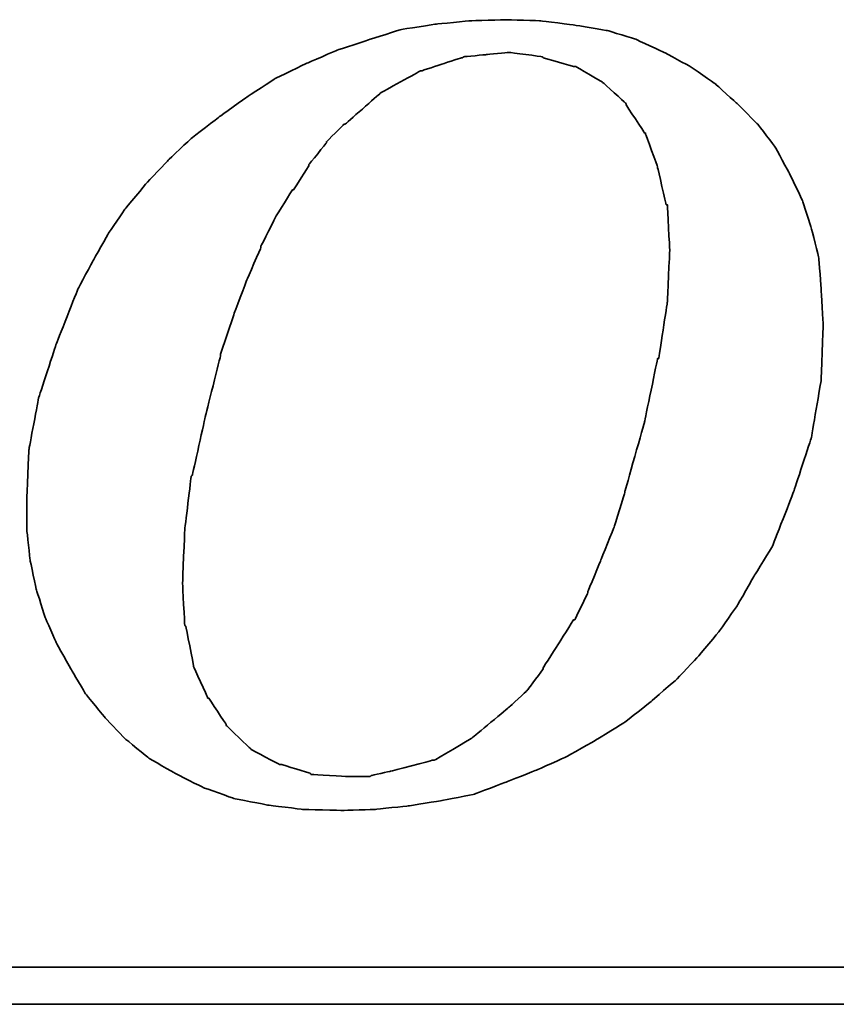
# Model space of a CAD drawing. Header units: millimetres. Extents: x 23 to 524, y 152 to 321.
# Tile 48 of 57: x 423.81 to 430.47, y 194.89 to 202.92. Entities that reach past the tile are written whole.
import ezdxf

# ---------------------------------------------------------------- set-up
doc = ezdxf.new("R2010")
doc.units = ezdxf.units.MM
doc.header["$LTSCALE"] = 0.15
doc.layers.add('DIM', color=4, linetype='CONTINUOUS')
doc.layers.add('layer 1', color=7, linetype='CONTINUOUS')

# ---------------------------------------------------------------- blocks, each defined once
blk = doc.blocks.new('TBI MOTION logo(完整正式版)')
at = {"layer": 'layer 1', "color": 22, "lineweight": 35}
for points, knots in [([(35.79625, -6.98375), (35.79625, -6.98375), (36.23125, -7.43875), (36.23125, -7.43875), (36.23125, -7.43875), (36.23125, -7.43875), (36.75625, -7.87125), (36.75625, -7.87125), (36.75625, -7.87125), (36.75625, -7.87125), (37.33125, -8.20375), (37.33125, -8.20375), (37.33125, -8.20375), (37.33125, -8.20375), (37.95625, -8.51875), (37.95625, -8.51875), (37.95625, -8.51875), (37.95625, -8.51875), (38.62625, -8.75875), (38.62625, -8.75875), (38.62625, -8.75875), (38.62625, -8.75875), (39.37125, -8.90375), (39.37125, -8.90375), (39.37125, -8.90375), (39.37125, -8.90375), (40.14125, -8.99875), (40.14125, -8.99875), (40.14125, -8.99875), (40.14125, -8.99875), (41.02625, -9.02375), (41.02625, -9.02375), (41.02625, -9.02375), (41.02625, -9.02375), (41.74625, -8.99875), (41.74625, -8.99875), (41.74625, -8.99875), (41.74625, -8.99875), (42.46625, -8.92375), (42.46625, -8.92375), (42.46625, -8.92375), (42.46625, -8.92375), (43.21125, -8.80625), (43.21125, -8.80625), (43.21125, -8.80625), (43.21125, -8.80625), (43.93125, -8.66375), (43.93125, -8.66375), (43.93125, -8.66375), (43.93125, -8.66375), (44.62625, -8.39875), (44.62625, -8.39875), (44.62625, -8.39875), (44.62625, -8.39875), (45.29625, -8.13375), (45.29625, -8.13375), (45.29625, -8.13375), (45.29625, -8.13375), (45.94625, -7.84375), (45.94625, -7.84375), (45.94625, -7.84375), (45.94625, -7.84375), (46.61625, -7.46375), (46.61625, -7.46375), (46.61625, -7.46375), (46.61625, -7.46375), (47.24125, -7.07875), (47.24125, -7.07875), (47.24125, -7.07875), (47.24125, -7.07875), (47.81625, -6.62375), (47.81625, -6.62375), (47.81625, -6.62375), (47.81625, -6.62375), (48.36875, -6.14375), (48.36875, -6.14375), (48.36875, -6.14375), (48.36875, -6.14375), (48.84625, -5.64125), (48.84625, -5.64125), (48.84625, -5.64125), (48.84625, -5.64125), (49.32625, -5.06375), (49.32625, -5.06375), (49.32625, -5.06375), (49.32625, -5.06375), (49.71125, -4.51374), (49.71125, -4.51374), (49.71125, -4.51374), (49.71125, -4.51374), (50.09625, -3.83874), (50.09625, -3.83874), (50.09625, -3.83874), (50.09625, -3.83874), (50.48125, -3.21374), (50.48125, -3.21374), (50.48125, -3.21374), (50.48125, -3.21374), (50.96125, -1.99125), (50.96125, -1.99125), (50.96125, -1.99125), (50.96125, -1.99125), (51.34375, -0.81875), (51.34375, -0.81875), (51.34375, -0.81875), (51.34375, -0.81875), (51.56125, 0.45624), (51.56125, 0.45624), (51.56125, 0.45624), (51.56125, 0.45624), (51.60625, 1.67624), (51.60625, 1.67624), (51.60625, 1.67624), (51.60625, 1.67624), (51.56125, 2.44625), (51.56125, 2.44625), (51.56125, 2.44625), (51.56125, 2.44625), (51.51125, 3.14125), (51.51125, 3.14125), (51.51125, 3.14125), (51.51125, 3.14125), (51.34375, 3.81125), (51.34375, 3.81125), (51.34375, 3.81125), (51.34375, 3.81125), (51.15125, 4.41125), (51.15125, 4.41125), (51.15125, 4.41125), (51.15125, 4.41125), (50.86125, 5.01125), (50.86125, 5.01125), (50.86125, 5.01125), (50.86125, 5.01125), (50.55125, 5.58875), (50.55125, 5.58875), (50.55125, 5.58875), (50.55125, 5.58875), (50.16625, 6.09125), (50.16625, 6.09125), (50.16625, 6.09125), (50.16625, 6.09125), (49.71125, 6.54875), (49.71125, 6.54875), (49.71125, 6.54875), (49.71125, 6.54875), (49.23125, 6.98125), (49.23125, 6.98125), (49.23125, 6.98125), (49.23125, 6.98125), (48.67875, 7.36625), (48.67875, 7.36625), (48.67875, 7.36625), (48.67875, 7.36625), (48.10375, 7.67625), (48.10375, 7.67625), (48.10375, 7.67625), (48.10375, 7.67625), (47.48125, 7.96375), (47.48125, 7.96375), (47.48125, 7.96375), (47.48125, 7.96375), (46.85625, 8.15625), (46.85625, 8.15625), (46.85625, 8.15625), (46.85625, 8.15625), (46.13625, 8.27624), (46.13625, 8.27624), (46.13625, 8.27624), (46.13625, 8.27624), (45.39125, 8.37125), (45.39125, 8.37125), (45.39125, 8.37125), (45.39125, 8.37125), (44.62625, 8.39624), (44.62625, 8.39624), (44.62625, 8.39624), (44.62625, 8.39624), (43.83625, 8.37125), (43.83625, 8.37125), (43.83625, 8.37125), (43.83625, 8.37125), (43.09125, 8.30125), (43.09125, 8.30125), (43.09125, 8.30125), (43.09125, 8.30125), (42.32125, 8.18125), (42.32125, 8.18125), (42.32125, 8.18125), (42.32125, 8.18125), (41.62875, 7.96375), (41.62875, 7.96375), (41.62875, 7.96375), (41.62875, 7.96375), (40.90625, 7.72625), (40.90625, 7.72625), (40.90625, 7.72625), (40.90625, 7.72625), (40.23624, 7.43625), (40.23624, 7.43625), (40.23624, 7.43625), (40.23624, 7.43625), (39.54124, 7.10125), (39.54124, 7.10125), (39.54124, 7.10125), (39.54124, 7.10125), (38.91625, 6.69125), (38.91625, 6.69125), (38.91625, 6.69125), (38.91625, 6.69125), (38.31625, 6.26125), (38.31625, 6.26125), (38.31625, 6.26125), (38.31625, 6.26125), (37.69125, 5.78125), (37.69125, 5.78125), (37.69125, 5.78125), (37.69125, 5.78125), (37.18625, 5.30125), (37.18625, 5.30125), (37.18625, 5.30125), (37.18625, 5.30125), (36.70625, 4.79624), (36.70625, 4.79624), (36.70625, 4.79624), (36.70625, 4.79624), (36.23125, 4.22125), (36.23125, 4.22125), (36.23125, 4.22125), (36.23125, 4.22125), (35.87124, 3.69375), (35.87124, 3.69375), (35.87124, 3.69375), (35.87124, 3.69375), (35.53125, 3.09125), (35.53125, 3.09125), (35.53125, 3.09125), (35.53125, 3.09125), (35.19875, 2.47125), (35.19875, 2.47125), (35.19875, 2.47125), (35.19875, 2.47125), (34.71625, 1.24625), (34.71625, 1.24625), (34.71625, 1.24625), (34.71625, 1.24625), (34.33125, 0.06874), (34.33125, 0.06874), (34.33125, 0.06874), (34.33125, 0.06874), (34.11625, -1.07875), (34.11625, -1.07875), (34.11625, -1.07875), (34.11625, -1.07875), (34.07125, -2.15875), (34.07125, -2.15875), (34.07125, -2.15875), (34.07125, -2.15875), (34.07125, -2.85375), (34.07125, -2.85375), (34.07125, -2.85375), (34.07125, -2.85375), (34.14125, -3.50375), (34.14125, -3.50375), (34.14125, -3.50375), (34.14125, -3.50375), (34.28625, -4.17375), (34.28625, -4.17375), (34.28625, -4.17375), (34.28625, -4.17375), (34.47625, -4.77624), (34.47625, -4.77624), (34.47625, -4.77624), (34.47625, -4.77624), (34.71625, -5.32625), (34.71625, -5.32625), (34.71625, -5.32625), (34.71625, -5.32625), (35.05375, -5.92875), (35.05375, -5.92875), (35.05375, -5.92875), (35.05375, -5.92875), (35.36375, -6.45375), (35.36375, -6.45375), (35.36375, -6.45375), (35.36375, -6.45375), (35.79625, -6.98375), (35.79625, -6.98375)], [0, 0, 0, 0, 0.01388889, 0.01388889, 0.01388889, 0.0138889, 0.02777778, 0.02777778, 0.02777778, 0.02777779, 0.04166667, 0.04166667, 0.04166667, 0.04166668, 0.05555556, 0.05555556, 0.05555556, 0.05555557, 0.06944444, 0.06944444, 0.06944444, 0.06944445, 0.08333333, 0.08333333, 0.08333333, 0.08333334, 0.09722222, 0.09722222, 0.09722222, 0.09722223, 0.11111111, 0.11111111, 0.11111111, 0.11111112, 0.125, 0.125, 0.125, 0.12500001, 0.13888889, 0.13888889, 0.13888889, 0.1388889, 0.15277778, 0.15277778, 0.15277778, 0.15277779, 0.16666667, 0.16666667, 0.16666667, 0.16666668, 0.18055556, 0.18055556, 0.18055556, 0.18055557, 0.19444444, 0.19444444, 0.19444444, 0.19444445, 0.20833333, 0.20833333, 0.20833333, 0.20833334, 0.22222222, 0.22222222, 0.22222222, 0.22222223, 0.23611111, 0.23611111, 0.23611111, 0.23611112, 0.25, 0.25, 0.25, 0.25000001, 0.26388889, 0.26388889, 0.26388889, 0.2638889, 0.27777778, 0.27777778, 0.27777778, 0.27777779, 0.29166667, 0.29166667, 0.29166667, 0.29166668, 0.30555556, 0.30555556, 0.30555556, 0.30555557, 0.31944444, 0.31944444, 0.31944444, 0.31944445, 0.33333333, 0.33333333, 0.33333333, 0.33333334, 0.34722222, 0.34722222, 0.34722222, 0.34722223, 0.36111111, 0.36111111, 0.36111111, 0.36111112, 0.375, 0.375, 0.375, 0.37500001, 0.38888889, 0.38888889, 0.38888889, 0.3888889, 0.40277778, 0.40277778, 0.40277778, 0.40277779, 0.41666667, 0.41666667, 0.41666667, 0.41666668, 0.43055556, 0.43055556, 0.43055556, 0.43055557, 0.44444444, 0.44444444, 0.44444444, 0.44444445, 0.45833333, 0.45833333, 0.45833333, 0.45833334, 0.47222222, 0.47222222, 0.47222222, 0.47222223, 0.48611111, 0.48611111, 0.48611111, 0.48611112, 0.5, 0.5, 0.5, 0.50000001, 0.51388889, 0.51388889, 0.51388889, 0.5138889, 0.52777778, 0.52777778, 0.52777778, 0.52777779, 0.54166667, 0.54166667, 0.54166667, 0.54166668, 0.55555556, 0.55555556, 0.55555556, 0.55555557, 0.56944444, 0.56944444, 0.56944444, 0.56944445, 0.58333333, 0.58333333, 0.58333333, 0.58333334, 0.59722222, 0.59722222, 0.59722222, 0.59722223, 0.61111111, 0.61111111, 0.61111111, 0.61111112, 0.625, 0.625, 0.625, 0.62500001, 0.63888889, 0.63888889, 0.63888889, 0.6388889, 0.65277778, 0.65277778, 0.65277778, 0.65277779, 0.66666667, 0.66666667, 0.66666667, 0.66666668, 0.68055556, 0.68055556, 0.68055556, 0.68055557, 0.69444444, 0.69444444, 0.69444444, 0.69444445, 0.70833333, 0.70833333, 0.70833333, 0.70833334, 0.72222222, 0.72222222, 0.72222222, 0.72222223, 0.73611111, 0.73611111, 0.73611111, 0.73611112, 0.75, 0.75, 0.75, 0.75000001, 0.76388889, 0.76388889, 0.76388889, 0.7638889, 0.77777778, 0.77777778, 0.77777778, 0.77777779, 0.79166667, 0.79166667, 0.79166667, 0.79166668, 0.80555556, 0.80555556, 0.80555556, 0.80555557, 0.81944444, 0.81944444, 0.81944444, 0.81944445, 0.83333333, 0.83333333, 0.83333333, 0.83333334, 0.84722222, 0.84722222, 0.84722222, 0.84722223, 0.86111111, 0.86111111, 0.86111111, 0.86111112, 0.875, 0.875, 0.875, 0.87500001, 0.88888889, 0.88888889, 0.88888889, 0.8888889, 0.90277778, 0.90277778, 0.90277778, 0.90277779, 0.91666667, 0.91666667, 0.91666667, 0.91666668, 0.93055556, 0.93055556, 0.93055556, 0.93055557, 0.94444444, 0.94444444, 0.94444444, 0.94444445, 0.95833333, 0.95833333, 0.95833333, 0.95833334, 0.97222222, 0.97222222, 0.97222222, 0.97222223, 0.98611111, 0.98611111, 0.98611111, 0.98611112, 1, 1, 1, 1]), ([(38.33875, 1.03124), (38.33875, 1.03124), (38.62625, 1.89625), (38.62625, 1.89625), (38.62625, 1.89625), (38.62625, 1.89625), (38.91625, 2.66375), (38.91625, 2.66375), (38.91625, 2.66375), (38.91625, 2.66375), (39.22625, 3.38125), (39.22625, 3.38125), (39.22625, 3.38125), (39.22625, 3.38125), (39.22625, 3.40624), (39.22625, 3.40624), (39.22625, 3.40624), (39.22625, 3.40624), (39.56124, 4.07624), (39.56124, 4.07624), (39.56124, 4.07624), (39.56124, 4.07624), (39.92125, 4.65125), (39.92125, 4.65125), (39.92125, 4.65125), (39.92125, 4.65125), (39.94625, 4.65125), (39.94625, 4.65125), (39.94625, 4.65125), (39.94625, 4.65125), (40.28125, 5.17875), (40.28125, 5.17875), (40.28125, 5.17875), (40.28125, 5.17875), (40.28125, 5.20375), (40.28125, 5.20375), (40.28125, 5.20375), (40.28125, 5.20375), (40.66875, 5.68625), (40.66875, 5.68625), (40.66875, 5.68625), (40.66875, 5.68625), (40.66875, 5.70625), (40.66875, 5.70625), (40.66875, 5.70625), (40.66875, 5.70625), (41.05124, 6.09125), (41.05124, 6.09125), (41.05124, 6.09125), (41.05124, 6.09125), (41.07625, 6.09125), (41.07625, 6.09125), (41.07625, 6.09125), (41.07625, 6.09125), (41.84125, 6.76625), (41.84125, 6.76625), (41.84125, 6.76625), (41.84125, 6.76625), (41.86625, 6.78625), (41.86625, 6.78625), (41.86625, 6.78625), (41.86625, 6.78625), (42.73125, 7.26624), (42.73125, 7.26624), (42.73125, 7.26624), (42.73125, 7.26624), (42.75625, 7.26624), (42.75625, 7.26624), (42.75625, 7.26624), (42.75625, 7.26624), (43.18625, 7.41125), (43.18625, 7.41125), (43.18625, 7.41125), (43.18625, 7.41125), (43.64125, 7.55625), (43.64125, 7.55625), (43.64125, 7.55625), (43.64125, 7.55625), (43.66625, 7.55625), (43.66625, 7.55625), (43.66625, 7.55625), (43.66625, 7.55625), (43.69125, 7.58124), (43.69125, 7.58124), (43.69125, 7.58124), (43.69125, 7.58124), (44.19125, 7.62625), (44.19125, 7.62625), (44.19125, 7.62625), (44.19125, 7.62625), (44.67125, 7.67625), (44.67125, 7.67625), (44.67125, 7.67625), (44.67125, 7.67625), (44.69625, 7.67625), (44.69625, 7.67625), (44.69625, 7.67625), (44.69625, 7.67625), (45.41875, 7.58124), (45.41875, 7.58124), (45.41875, 7.58124), (45.41875, 7.58124), (45.44125, 7.55625), (45.44125, 7.55625), (45.44125, 7.55625), (45.44125, 7.55625), (46.11125, 7.36625), (46.11125, 7.36625), (46.11125, 7.36625), (46.11125, 7.36625), (46.13625, 7.36625), (46.13625, 7.36625), (46.13625, 7.36625), (46.13625, 7.36625), (46.15875, 7.36625), (46.15875, 7.36625), (46.15875, 7.36625), (46.15875, 7.36625), (46.73625, 7.02624), (46.73625, 7.02624), (46.73625, 7.02624), (46.73625, 7.02624), (46.76125, 7.00624), (46.76125, 7.00624), (46.76125, 7.00624), (46.76125, 7.00624), (47.24125, 6.57124), (47.24125, 6.57124), (47.24125, 6.57124), (47.24125, 6.57124), (47.26625, 6.54875), (47.26625, 6.54875), (47.26625, 6.54875), (47.26625, 6.54875), (47.26625, 6.52375), (47.26625, 6.52375), (47.26625, 6.52375), (47.26625, 6.52375), (47.67375, 5.89875), (47.67375, 5.89875), (47.67375, 5.89875), (47.67375, 5.89875), (47.69625, 5.89875), (47.69625, 5.89875), (47.69625, 5.89875), (47.69625, 5.89875), (47.69625, 5.87625), (47.69625, 5.87625), (47.69625, 5.87625), (47.69625, 5.87625), (47.96125, 5.15625), (47.96125, 5.15625), (47.96125, 5.15625), (47.96125, 5.15625), (47.96125, 5.13125), (47.96125, 5.13125), (47.96125, 5.13125), (47.96125, 5.13125), (48.15125, 4.31875), (48.15125, 4.31875), (48.15125, 4.31875), (48.15125, 4.31875), (48.17625, 4.31875), (48.17625, 4.31875), (48.17625, 4.31875), (48.17625, 4.31875), (48.17625, 4.29125), (48.17625, 4.29125), (48.17625, 4.29125), (48.17625, 4.29125), (48.22625, 3.33125), (48.22625, 3.33125), (48.22625, 3.33125), (48.22625, 3.33125), (48.22625, 3.30875), (48.22625, 3.30875), (48.22625, 3.30875), (48.22625, 3.30875), (48.17625, 2.20624), (48.17625, 2.20624), (48.17625, 2.20624), (48.17625, 2.20624), (48.17625, 2.18124), (48.17625, 2.18124), (48.17625, 2.18124), (48.17625, 2.18124), (47.98375, 0.93624), (47.98375, 0.93624), (47.98375, 0.93624), (47.98375, 0.93624), (47.96125, 0.93624), (47.96125, 0.93624), (47.96125, 0.93624), (47.96125, 0.93624), (47.67375, -0.45874), (47.67375, -0.45874), (47.67375, -0.45874), (47.67375, -0.45874), (47.24125, -1.99125), (47.24125, -1.99125), (47.24125, -1.99125), (47.24125, -1.99125), (47.24125, -2.01874), (47.24125, -2.01874), (47.24125, -2.01874), (47.24125, -2.01874), (47.00125, -2.78375), (47.00125, -2.78375), (47.00125, -2.78375), (47.00125, -2.78375), (46.71125, -3.50375), (46.71125, -3.50375), (46.71125, -3.50375), (46.71125, -3.50375), (46.42625, -4.19875), (46.42625, -4.19875), (46.42625, -4.19875), (46.42625, -4.19875), (46.42625, -4.22375), (46.42625, -4.22375), (46.42625, -4.22375), (46.42625, -4.22375), (46.13625, -4.82374), (46.13625, -4.82374), (46.13625, -4.82374), (46.13625, -4.82374), (46.11125, -4.82374), (46.11125, -4.82374), (46.11125, -4.82374), (46.11125, -4.82374), (45.77625, -5.35125), (45.77625, -5.35125), (45.77625, -5.35125), (45.77625, -5.35125), (45.44125, -5.87875), (45.44125, -5.87875), (45.44125, -5.87875), (45.44125, -5.87875), (45.44125, -5.90375), (45.44125, -5.90375), (45.44125, -5.90375), (45.44125, -5.90375), (45.10625, -6.35875), (45.10625, -6.35875), (45.10625, -6.35875), (45.10625, -6.35875), (45.08125, -6.38375), (45.08125, -6.38375), (45.08125, -6.38375), (45.08125, -6.38375), (44.69625, -6.74375), (44.69625, -6.74375), (44.69625, -6.74375), (44.69625, -6.74375), (43.88375, -7.41625), (43.88375, -7.41625), (43.88375, -7.41625), (43.88375, -7.41625), (43.85625, -7.43875), (43.85625, -7.43875), (43.85625, -7.43875), (43.85625, -7.43875), (43.04125, -7.91875), (43.04125, -7.91875), (43.04125, -7.91875), (43.04125, -7.91875), (43.01625, -7.91875), (43.01625, -7.91875), (43.01625, -7.91875), (43.01625, -7.91875), (42.99625, -7.91875), (42.99625, -7.91875), (42.99625, -7.91875), (42.99625, -7.91875), (42.08125, -8.15875), (42.08125, -8.15875), (42.08125, -8.15875), (42.08125, -8.15875), (41.65125, -8.25625), (41.65125, -8.25625), (41.65125, -8.25625), (41.65125, -8.25625), (41.62875, -8.27875), (41.62875, -8.27875), (41.62875, -8.27875), (41.62875, -8.27875), (41.60125, -8.27875), (41.60125, -8.27875), (41.60125, -8.27875), (41.60125, -8.27875), (41.12125, -8.27875), (41.12125, -8.27875), (41.12125, -8.27875), (41.12125, -8.27875), (40.35624, -8.23125), (40.35624, -8.23125), (40.35624, -8.23125), (40.35624, -8.23125), (40.33125, -8.23125), (40.33125, -8.23125), (40.33125, -8.23125), (40.33125, -8.23125), (40.30625, -8.20375), (40.30625, -8.20375), (40.30625, -8.20375), (40.30625, -8.20375), (39.68375, -8.01375), (39.68375, -8.01375), (39.68375, -8.01375), (39.68375, -8.01375), (39.66124, -8.01375), (39.66124, -8.01375), (39.66124, -8.01375), (39.66124, -8.01375), (39.63625, -8.01375), (39.63625, -8.01375), (39.63625, -8.01375), (39.63625, -8.01375), (39.01125, -7.67875), (39.01125, -7.67875), (39.01125, -7.67875), (39.01125, -7.67875), (38.98875, -7.65375), (38.98875, -7.65375), (38.98875, -7.65375), (38.98875, -7.65375), (38.48625, -7.17375), (38.48625, -7.17375), (38.48625, -7.17375), (38.48625, -7.17375), (38.45875, -7.14875), (38.45875, -7.14875), (38.45875, -7.14875), (38.45875, -7.14875), (38.45875, -7.12875), (38.45875, -7.12875), (38.45875, -7.12875), (38.45875, -7.12875), (38.07625, -6.54875), (38.07625, -6.54875), (38.07625, -6.54875), (38.07625, -6.54875), (38.05125, -6.54875), (38.05125, -6.54875), (38.05125, -6.54875), (38.05125, -6.54875), (38.05125, -6.52875), (38.05125, -6.52875), (38.05125, -6.52875), (38.05125, -6.52875), (37.74125, -5.85375), (37.74125, -5.85375), (37.74125, -5.85375), (37.74125, -5.85375), (37.74125, -5.82875), (37.74125, -5.82875), (37.74125, -5.82875), (37.74125, -5.82875), (37.57375, -4.96875), (37.57375, -4.96875), (37.57375, -4.96875), (37.57375, -4.96875), (37.54625, -4.94375), (37.54625, -4.94375), (37.54625, -4.94375), (37.54625, -4.94375), (37.50125, -4.03375), (37.50125, -4.03375), (37.50125, -4.03375), (37.50125, -4.03375), (37.50125, -4.00875), (37.50125, -4.00875), (37.50125, -4.00875), (37.50125, -4.00875), (37.54625, -2.85375), (37.54625, -2.85375), (37.54625, -2.85375), (37.54625, -2.85375), (37.69125, -1.65875), (37.69125, -1.65875), (37.69125, -1.65875), (37.69125, -1.65875), (37.71624, -1.63375), (37.71624, -1.63375), (37.71624, -1.63375), (37.71624, -1.63375), (38.00375, -0.33875), (38.00375, -0.33875), (38.00375, -0.33875), (38.00375, -0.33875), (38.33875, 1.00624), (38.33875, 1.00624), (38.33875, 1.00624), (38.33875, 1.00624), (38.33875, 1.03124), (38.33875, 1.03124)], [0, 0, 0, 0, 0.01010101, 0.01010101, 0.01010101, 0.01010102, 0.02020202, 0.02020202, 0.02020202, 0.02020203, 0.03030303, 0.03030303, 0.03030303, 0.03030304, 0.04040404, 0.04040404, 0.04040404, 0.04040405, 0.05050505, 0.05050505, 0.05050505, 0.05050506, 0.06060606, 0.06060606, 0.06060606, 0.06060607, 0.07070707, 0.07070707, 0.07070707, 0.07070708, 0.08080808, 0.08080808, 0.08080808, 0.08080809, 0.09090909, 0.09090909, 0.09090909, 0.0909091, 0.1010101, 0.1010101, 0.1010101, 0.10101011, 0.11111111, 0.11111111, 0.11111111, 0.11111112, 0.12121212, 0.12121212, 0.12121212, 0.12121213, 0.13131313, 0.13131313, 0.13131313, 0.13131314, 0.14141414, 0.14141414, 0.14141414, 0.14141415, 0.15151515, 0.15151515, 0.15151515, 0.15151516, 0.16161616, 0.16161616, 0.16161616, 0.16161617, 0.17171717, 0.17171717, 0.17171717, 0.17171718, 0.18181818, 0.18181818, 0.18181818, 0.18181819, 0.19191919, 0.19191919, 0.19191919, 0.1919192, 0.2020202, 0.2020202, 0.2020202, 0.20202021, 0.21212121, 0.21212121, 0.21212121, 0.21212122, 0.22222222, 0.22222222, 0.22222222, 0.22222223, 0.23232323, 0.23232323, 0.23232323, 0.23232324, 0.24242424, 0.24242424, 0.24242424, 0.24242425, 0.25252525, 0.25252525, 0.25252525, 0.25252526, 0.26262626, 0.26262626, 0.26262626, 0.26262627, 0.27272727, 0.27272727, 0.27272727, 0.27272728, 0.28282828, 0.28282828, 0.28282828, 0.28282829, 0.29292929, 0.29292929, 0.29292929, 0.2929293, 0.3030303, 0.3030303, 0.3030303, 0.30303031, 0.31313131, 0.31313131, 0.31313131, 0.31313132, 0.32323232, 0.32323232, 0.32323232, 0.32323233, 0.33333333, 0.33333333, 0.33333333, 0.33333334, 0.34343434, 0.34343434, 0.34343434, 0.34343435, 0.35353535, 0.35353535, 0.35353535, 0.35353536, 0.36363636, 0.36363636, 0.36363636, 0.36363637, 0.37373737, 0.37373737, 0.37373737, 0.37373738, 0.38383838, 0.38383838, 0.38383838, 0.38383839, 0.39393939, 0.39393939, 0.39393939, 0.3939394, 0.4040404, 0.4040404, 0.4040404, 0.40404041, 0.41414141, 0.41414141, 0.41414141, 0.41414142, 0.42424242, 0.42424242, 0.42424242, 0.42424243, 0.43434343, 0.43434343, 0.43434343, 0.43434344, 0.44444444, 0.44444444, 0.44444444, 0.44444445, 0.45454545, 0.45454545, 0.45454545, 0.45454546, 0.46464646, 0.46464646, 0.46464646, 0.46464647, 0.47474747, 0.47474747, 0.47474747, 0.47474748, 0.48484848, 0.48484848, 0.48484848, 0.48484849, 0.49494949, 0.49494949, 0.49494949, 0.4949495, 0.50505051, 0.50505051, 0.50505051, 0.50505052, 0.51515152, 0.51515152, 0.51515152, 0.51515153, 0.52525253, 0.52525253, 0.52525253, 0.52525254, 0.53535354, 0.53535354, 0.53535354, 0.53535355, 0.54545455, 0.54545455, 0.54545455, 0.54545456, 0.55555556, 0.55555556, 0.55555556, 0.55555557, 0.56565657, 0.56565657, 0.56565657, 0.56565658, 0.57575758, 0.57575758, 0.57575758, 0.57575759, 0.58585859, 0.58585859, 0.58585859, 0.5858586, 0.5959596, 0.5959596, 0.5959596, 0.59595961, 0.60606061, 0.60606061, 0.60606061, 0.60606062, 0.61616162, 0.61616162, 0.61616162, 0.61616163, 0.62626263, 0.62626263, 0.62626263, 0.62626264, 0.63636364, 0.63636364, 0.63636364, 0.63636365, 0.64646465, 0.64646465, 0.64646465, 0.64646466, 0.65656566, 0.65656566, 0.65656566, 0.65656567, 0.66666667, 0.66666667, 0.66666667, 0.66666668, 0.67676768, 0.67676768, 0.67676768, 0.67676769, 0.68686869, 0.68686869, 0.68686869, 0.6868687, 0.6969697, 0.6969697, 0.6969697, 0.69696971, 0.70707071, 0.70707071, 0.70707071, 0.70707072, 0.71717172, 0.71717172, 0.71717172, 0.71717173, 0.72727273, 0.72727273, 0.72727273, 0.72727274, 0.73737374, 0.73737374, 0.73737374, 0.73737375, 0.74747475, 0.74747475, 0.74747475, 0.74747476, 0.75757576, 0.75757576, 0.75757576, 0.75757577, 0.76767677, 0.76767677, 0.76767677, 0.76767678, 0.77777778, 0.77777778, 0.77777778, 0.77777779, 0.78787879, 0.78787879, 0.78787879, 0.7878788, 0.7979798, 0.7979798, 0.7979798, 0.79797981, 0.80808081, 0.80808081, 0.80808081, 0.80808082, 0.81818182, 0.81818182, 0.81818182, 0.81818183, 0.82828283, 0.82828283, 0.82828283, 0.82828284, 0.83838384, 0.83838384, 0.83838384, 0.83838385, 0.84848485, 0.84848485, 0.84848485, 0.84848486, 0.85858586, 0.85858586, 0.85858586, 0.85858587, 0.86868687, 0.86868687, 0.86868687, 0.86868688, 0.87878788, 0.87878788, 0.87878788, 0.87878789, 0.88888889, 0.88888889, 0.88888889, 0.8888889, 0.8989899, 0.8989899, 0.8989899, 0.89898991, 0.90909091, 0.90909091, 0.90909091, 0.90909092, 0.91919192, 0.91919192, 0.91919192, 0.91919193, 0.92929293, 0.92929293, 0.92929293, 0.92929294, 0.93939394, 0.93939394, 0.93939394, 0.93939395, 0.94949495, 0.94949495, 0.94949495, 0.94949496, 0.95959596, 0.95959596, 0.95959596, 0.95959597, 0.96969697, 0.96969697, 0.96969697, 0.96969698, 0.97979798, 0.97979798, 0.97979798, 0.97979799, 0.98989899, 0.98989899, 0.98989899, 0.989899, 1, 1, 1, 1]), ([(75.90875, -9.47875), (75.90875, -9.47875), (75.90875, -12.28625), (75.90875, -12.28625), (75.90875, -12.28625), (75.90875, -12.28625), (75.90875, -12.47875), (75.90875, -12.47875), (75.90875, -12.47875), (75.90875, -12.47875), (75.71625, -12.47875), (75.71625, -12.47875), (75.71625, -12.47875), (75.71625, -12.47875), (-88.32875, -12.47875), (-88.32875, -12.47875), (-88.32875, -12.47875), (-88.32875, -12.47875), (-88.32875, -13.29375), (-88.32875, -13.29375), (-88.32875, -13.29375), (-88.32875, -13.29375), (82.89125, -13.29375), (82.89125, -13.29375), (82.89125, -13.29375), (82.89125, -13.29375), (75.90875, -9.47875), (75.90875, -9.47875)], [0, 0, 0, 0, 0.14285714, 0.14285714, 0.14285714, 0.14285715, 0.28571429, 0.28571429, 0.28571429, 0.2857143, 0.42857143, 0.42857143, 0.42857143, 0.42857144, 0.57142857, 0.57142857, 0.57142857, 0.57142858, 0.71428571, 0.71428571, 0.71428571, 0.71428572, 0.85714286, 0.85714286, 0.85714286, 0.85714287, 1, 1, 1, 1])]:
    blk.add_open_spline(points, degree=3, knots=knots, dxfattribs=at)

msp = doc.modelspace()

# ---------------------------------------------------------------- block references
at = {"layer": 'DIM', "color": 7, "xscale": 0.3705098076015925, "yscale": 0.3705098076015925, "zscale": 0.3705098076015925}
msp.add_blockref('TBI MOTION logo(完整正式版)', (411.2474, 199.8111), dxfattribs=at)

doc.saveas('drawing.dxf')
